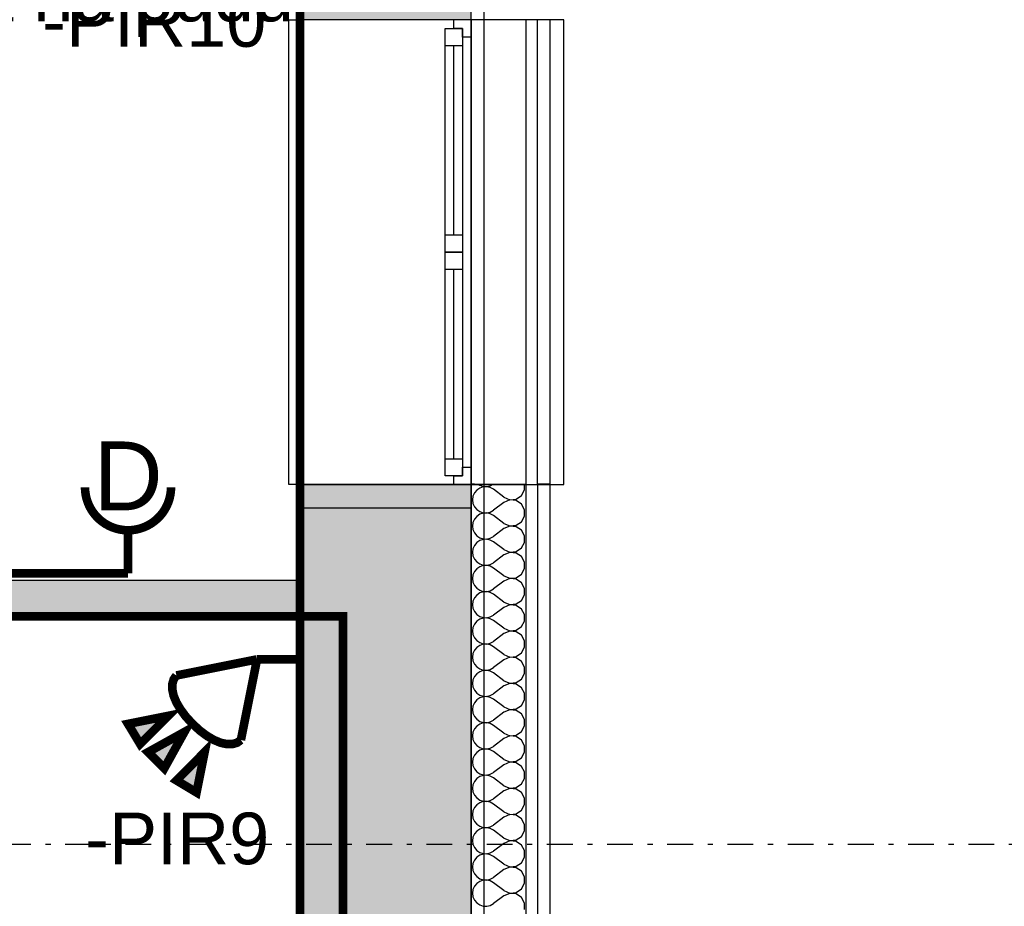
# Model space of a CAD drawing. Extents: x -12025 to 39812, y -28775 to 12.
# Tile 86 of 90: x 30685 to 33547, y -7217 to -4642. Entities that reach past the tile are written whole.
import ezdxf
from ezdxf.enums import TextEntityAlignment as Align

# ---------------------------------------------------------------- set-up
doc = ezdxf.new("R2010")
doc.units = 0
doc.header["$MEASUREMENT"] = 0
doc.linetypes.add('Telekomunikacni vodic', pattern=[9.25, 3, -0.75, 3, -0.75, 0.125, -0.75, 0.125, -0.75])
doc.linetypes.add('Čerchovaná S', pattern=[175, 75, -42.5, 15, -42.5])
for name, color, linetype in [('OÚ Dukovany internet + tv + data', 192, 'Continuous'), ('OÚ Dukovany nouzové osvětlení', 36, 'Continuous'), ('OÚ Dukovany půdorys kóty 1NP', 7, 'Continuous'), ('OÚ Dukovany půdorys podklad 1NP', 7, 'Continuous'), ('OÚ Dukovany zásuvky', 92, 'Continuous')]:
    doc.layers.add(name, color=color, linetype=linetype)
doc.styles.add('Arial', font='txt')

# ---------------------------------------------------------------- blocks, each defined once
blk = doc.blocks.new('Zásuvka (18)')
at = {"color": 0, "linetype": 'Continuous', "const_width": 25}
for points in [[(0, -125, -0.414214), (-125, 0)], [(125, 0, -0.414214), (0, -125)]]:
    blk.add_lwpolyline(points, format="xyb", dxfattribs=at)
blk.add_lwpolyline([(0, -250), (0, -125)], dxfattribs=at)
at = {"color": 0, "linetype": 'Continuous', "style": 'Arial'}
blk.add_text('D', height=200, dxfattribs=at).set_placement((0, -66.9), align=Align.CENTER)
blk = doc.blocks.new('PIR vějíř (10)')
at = {"color": 0, "linetype": 'Continuous', "const_width": 25}
for points in [[(0, 0), (-234.4, -46.9)], [(-46.9, -234.4), (0, 0)]]:
    blk.add_lwpolyline(points, dxfattribs=at)
at = {"color": 0, "linetype": 'Continuous', "const_width": 25, "flags": 128}
for points in [[(-187.5, -187.5), (-207.3, -165.8), (-223, -144.6), (-234.8, -124.2), (-242.5, -105.1), (-246.3, -87.4), (-246.2, -71.6), (-242.2, -58), (-234.4, -46.9), (-234.4, -46.9)], [(-46.9, -234.4), (-58, -242.2), (-71.6, -246.2), (-87.4, -246.3), (-105.1, -242.5), (-124.2, -234.8), (-144.6, -223), (-165.8, -207.3), (-187.5, -187.5), (-187.5, -187.5)]]:
    blk.add_lwpolyline(points, dxfattribs=at)
at = {"color": 0, "linetype": 'Continuous', "const_width": 25}
for points in [[(-257.8, -164.1), (-339.8, -246.1), (-375, -187.5)], [(-210.9, -210.9), (-316.4, -269.5), (-269.5, -316.4), (-210.9, -210.9)], [(-152.3, -269.5), (-234.4, -351.6), (-175.8, -386.7)]]:
    blk.add_lwpolyline(points, close=True, dxfattribs=at)
at = {"color": 0, "linetype": 'Continuous'}
for points in [[(-257.8, -164.1), (-339.8, -246.1), (-375, -187.5)], [(-210.9, -210.9), (-316.4, -269.5), (-210.9, -210.9), (-269.5, -316.4)], [(-152.3, -269.5), (-234.4, -351.6), (-175.8, -386.7)]]:
    blk.add_solid(points, dxfattribs=at)
at = {"color": 0, "linetype": 'Continuous', "style": 'Arial'}
blk.add_text('-PIR9', height=150, dxfattribs=at).set_placement((-500, -595.3))
blk = doc.blocks.new('PIR vějíř (11)')
at = {"color": 0, "linetype": 'Continuous', "const_width": 25}
for points in [[(0, 0), (-234.4, -46.9)], [(-46.9, -234.4), (0, 0)]]:
    blk.add_lwpolyline(points, dxfattribs=at)
at = {"color": 0, "linetype": 'Continuous', "const_width": 25, "flags": 128}
for points in [[(-187.5, -187.5), (-207.3, -165.8), (-223, -144.6), (-234.8, -124.2), (-242.5, -105.1), (-246.3, -87.4), (-246.2, -71.6), (-242.2, -58), (-234.4, -46.9), (-234.4, -46.9)], [(-46.9, -234.4), (-58, -242.2), (-71.6, -246.2), (-87.4, -246.3), (-105.1, -242.5), (-124.2, -234.8), (-144.6, -223), (-165.8, -207.3), (-187.5, -187.5), (-187.5, -187.5)]]:
    blk.add_lwpolyline(points, dxfattribs=at)
at = {"color": 0, "linetype": 'Continuous', "const_width": 25}
for points in [[(-257.8, -164.1), (-339.8, -246.1), (-375, -187.5)], [(-210.9, -210.9), (-316.4, -269.5), (-269.5, -316.4), (-210.9, -210.9)], [(-152.3, -269.5), (-234.4, -351.6), (-175.8, -386.7)]]:
    blk.add_lwpolyline(points, close=True, dxfattribs=at)
at = {"color": 0, "linetype": 'Continuous'}
for points in [[(-257.8, -164.1), (-339.8, -246.1), (-375, -187.5)], [(-210.9, -210.9), (-316.4, -269.5), (-210.9, -210.9), (-269.5, -316.4)], [(-152.3, -269.5), (-234.4, -351.6), (-175.8, -386.7)]]:
    blk.add_solid(points, dxfattribs=at)
at = {"color": 0, "linetype": 'Continuous', "style": 'Arial'}
blk.add_text('-PIR10', height=150, dxfattribs=at).set_placement((-625, -595.3))

msp = doc.modelspace()

# ---------------------------------------------------------------- linework, layer by layer
at = {"layer": 'OÚ Dukovany internet + tv + data', "linetype": 'Telekomunikacni vodic', "ltscale": 100, "const_width": 25}
for points in [[(31375, -6500), (31500, -6500), (31500, -4125), (31375, -4125)], [(31375, -6500), (31500, -6500), (31500, -10500), (31375, -10500)]]:
    msp.add_lwpolyline(points, dxfattribs=at)
at = {"layer": 'OÚ Dukovany nouzové osvětlení', "linetype": 'Continuous', "const_width": 25}
msp.add_lwpolyline([(31462.5, -11250), (31500, -11250), (31500, -6375), (27875, -6375), (27875, -6212.5), (27875, -6375), (27500, -6375), (27500, -5250), (26500, -5250), (26500, -3750), (27250, -3750)], dxfattribs=at)
at = {"layer": 'OÚ Dukovany půdorys podklad 1NP', "color": 8, "linetype": 'Continuous'}
for p, q in [((31997.2, -10380.5), (31997.2, -3380.7)), ((32034.5, -3380.7), (32034.5, -10380.5))]:
    msp.add_line(p, q, dxfattribs=at)
at = {"layer": 'OÚ Dukovany půdorys podklad 1NP', "color": 1, "linetype": 'Continuous'}
for p, q in [((31497.2, -4560.7), (31497.2, -4642.1)), ((31997.2, -4642.1), (31997.2, -4560.7)), ((31467.2, -5992.1), (31467.2, -4642.1)), ((31467.2, -4642.1), (31497.2, -4642.1)), ((31997.2, -4642.1), (31497.2, -4642.1)), ((31497.2, -5992.1), (31497.2, -4642.1)), ((31947.2, -4642.1), (31497.2, -4642.1)), ((31947.2, -4667.1), (31947.2, -4642.1)), ((31997.2, -4642.1), (31947.2, -4642.1)), ((31997.2, -4642.1), (31947.2, -4642.1)), ((32267.2, -4642.1), (31997.2, -4642.1)), ((31997.2, -5992.1), (31997.2, -4642.1)), ((31997.2, -4642.1), (31997.2, -4692.1)), ((31997.4, -5991.1), (31997.5, -4641.1)), ((32157.4, -5991.1), (32157.5, -4641.1)), ((32190.2, -5991.1), (32190.2, -4641.1)), ((32226.8, -5991.1), (32226.8, -4641.1)), ((32267.2, -5992.1), (32267.2, -4642.1)), ((31922.2, -4717.1), (31922.2, -4667.1)), ((31922.2, -4667.1), (31972.2, -4667.1)), ((31972.2, -4667.1), (31947.2, -4667.1)), ((31972.2, -4692.1), (31972.2, -4667.1)), ((31972.2, -4667.1), (31972.2, -4717.1)), ((31997.2, -4692.1), (31972.2, -4692.1)), ((31997.2, -4692.1), (31997.2, -5317.1)), ((31922.2, -5267.1), (31922.2, -4717.1)), ((31972.2, -4717.1), (31922.2, -4717.1)), ((31922.2, -5267.1), (31922.2, -4717.1)), ((31947.2, -5267.1), (31947.2, -4717.1)), ((31972.2, -4717.1), (31972.2, -5267.1)), ((31922.2, -5317.1), (31922.2, -5267.1)), ((31922.2, -5267.1), (31972.2, -5267.1)), ((31972.2, -5267.1), (31972.2, -5317.1)), ((31922.2, -5367.1), (31922.2, -5317.1)), ((31922.2, -5317.1), (31972.2, -5317.1)), ((31972.2, -5317.1), (31922.2, -5317.1)), ((31972.2, -5317.1), (31972.2, -5367.1)), ((31997.2, -5317.1), (31997.2, -5942.1)), ((31922.2, -5917.1), (31922.2, -5367.1)), ((31972.2, -5367.1), (31922.2, -5367.1)), ((31922.2, -5917.1), (31922.2, -5367.1)), ((31947.2, -5917.1), (31947.2, -5367.1)), ((31972.2, -5367.1), (31972.2, -5917.1)), ((31922.2, -5967.1), (31922.2, -5917.1)), ((31922.2, -5917.1), (31972.2, -5917.1)), ((31972.2, -5917.1), (31972.2, -5967.1)), ((31972.2, -5967.1), (31972.2, -5942.1)), ((31972.2, -5942.1), (31997.2, -5942.1)), ((31997.2, -5942.1), (31997.2, -5992.1)), ((31972.2, -5967.1), (31922.2, -5967.1)), ((31947.2, -5992.1), (31947.2, -5967.1)), ((31947.2, -5967.1), (31972.2, -5967.1)), ((31497.2, -5992.1), (31467.2, -5992.1)), ((31497.2, -5992.1), (31497.2, -6060.7)), ((31497.2, -5992.1), (31997.2, -5992.1)), ((31947.2, -5992.1), (31497.2, -5992.1)), ((31997.2, -5992.1), (31947.2, -5992.1)), ((31997.2, -5992.1), (31947.2, -5992.1)), ((31997.2, -6060.7), (31997.2, -5992.1)), ((31997.2, -5992.1), (32267.2, -5992.1)), ((32007.4, -5991.1), (31997.4, -5991.1)), ((31997.4, -5991.1), (31997.4, -7461.7)), ((32007.4, -5991.1), (31997.4, -5991.1)), ((32007.4, -5991.1), (32157.4, -5991.1)), ((32007.4, -5991.1), (32157.4, -5991.1)), ((32157.4, -7461.7), (32157.4, -5991.1)), ((32226.8, -5991.1), (32190.2, -5991.1)), ((32190.2, -5991.1), (32190.2, -7461.7)), ((32226.8, -5991.1), (32190.2, -5991.1)), ((32226.8, -7461.7), (32226.8, -5991.1))]:
    msp.add_line(p, q, dxfattribs=at)
at = {"layer": 'OÚ Dukovany půdorys podklad 1NP', "color": 21, "linetype": 'Continuous'}
for p, q in [((32013.6, -6008.4), (32006.9, -6016.5)), ((32022.3, -6002.4), (32013.6, -6008.4)), ((32017.5, -5991.1), (32022.3, -5994.4)), ((32022.3, -5994.4), (32032.2, -5997.7)), ((32032.2, -5999.1), (32022.3, -6002.4)), ((32032.2, -5997.7), (32042.7, -5998.2)), ((32042.7, -5998.5), (32032.2, -5999.1)), ((32042.7, -5998.2), (32053, -5995.9)), ((32053, -6000.9), (32042.7, -5998.5)), ((32053, -5995.9), (32061.6, -5991.1)), ((32062.2, -6006), (32053, -6000.9)), ((32092.7, -6028.9), (32062.2, -6006)), ((32143.7, -6024), (32152.5, -6007.7)), ((32152.5, -6007.7), (32152.5, -5991.1)), ((32002.7, -6026.1), (32001.2, -6036.5)), ((32001.2, -6036.5), (32002.7, -6046.9)), ((32006.9, -6016.5), (32002.7, -6026.1)), ((32092.7, -6028.9), (32109.8, -6036.1)), ((32109.8, -6036.9), (32092.7, -6044.1)), ((32109.8, -6036.1), (32128.2, -6034.3)), ((32128.2, -6038.7), (32109.8, -6036.9)), ((32128.2, -6034.3), (32143.7, -6024)), ((32143.7, -6049), (32128.2, -6038.7)), ((32002.7, -6046.9), (32006.9, -6056.5)), ((32006.9, -6056.5), (32013.6, -6064.6)), ((32013.6, -6064.6), (32022.3, -6070.6)), ((32053, -6072.1), (32062.2, -6067)), ((32092.7, -6044.1), (32062.2, -6067)), ((32152.5, -6065.3), (32143.7, -6049)), ((32152.5, -6083.9), (32152.5, -6065.3)), ((32006.9, -6092.7), (32002.7, -6102.3)), ((32013.6, -6084.6), (32006.9, -6092.7)), ((32022.3, -6078.6), (32013.6, -6084.6)), ((32022.3, -6070.6), (32032.2, -6073.9)), ((32032.2, -6075.2), (32022.3, -6078.6)), ((32032.2, -6073.9), (32042.7, -6074.4)), ((32042.7, -6074.7), (32032.2, -6075.2)), ((32042.7, -6074.4), (32053, -6072.1)), ((32053, -6077.1), (32042.7, -6074.7)), ((32062.2, -6082.2), (32053, -6077.1)), ((32092.7, -6105.1), (32062.2, -6082.2)), ((32143.7, -6100.2), (32152.5, -6083.9)), ((32002.7, -6102.3), (32001.2, -6112.7)), ((32001.2, -6112.7), (32002.7, -6123.1)), ((32002.7, -6123.1), (32006.9, -6132.7)), ((32092.7, -6120.3), (32062.2, -6143.2)), ((32092.7, -6105.1), (32109.8, -6112.2)), ((32109.8, -6113.1), (32092.7, -6120.3)), ((32109.8, -6112.2), (32128.2, -6110.5)), ((32128.2, -6114.9), (32109.8, -6113.1)), ((32128.2, -6110.5), (32143.7, -6100.2)), ((32143.7, -6125.1), (32128.2, -6114.9)), ((32006.9, -6132.7), (32013.6, -6140.8)), ((32013.6, -6140.8), (32022.3, -6146.8)), ((32022.3, -6146.8), (32032.2, -6150.1)), ((32032.2, -6151.4), (32022.3, -6154.8)), ((32032.2, -6150.1), (32042.7, -6150.6)), ((32042.7, -6150.9), (32032.2, -6151.4)), ((32042.7, -6150.6), (32053, -6148.2)), ((32053, -6153.3), (32042.7, -6150.9)), ((32053, -6148.2), (32062.2, -6143.2)), ((32062.2, -6158.4), (32053, -6153.3)), ((32152.5, -6141.5), (32143.7, -6125.1)), ((32152.5, -6160.1), (32152.5, -6141.5)), ((32002.7, -6178.5), (32001.2, -6188.9)), ((32006.9, -6168.8), (32002.7, -6178.5)), ((32013.6, -6160.7), (32006.9, -6168.8)), ((32022.3, -6154.8), (32013.6, -6160.7)), ((32092.7, -6181.3), (32062.2, -6158.4)), ((32092.7, -6181.3), (32109.8, -6188.4)), ((32128.2, -6186.7), (32143.7, -6176.4)), ((32143.7, -6176.4), (32152.5, -6160.1)), ((32001.2, -6188.9), (32002.7, -6199.3)), ((32002.7, -6199.3), (32006.9, -6208.9)), ((32006.9, -6208.9), (32013.6, -6217)), ((32092.7, -6196.5), (32062.2, -6219.3)), ((32109.8, -6189.3), (32092.7, -6196.5)), ((32109.8, -6188.4), (32128.2, -6186.7)), ((32128.2, -6191.1), (32109.8, -6189.3)), ((32143.7, -6201.3), (32128.2, -6191.1)), ((32152.5, -6217.7), (32143.7, -6201.3)), ((32013.6, -6236.9), (32006.9, -6245)), ((32013.6, -6217), (32022.3, -6222.9)), ((32022.3, -6231), (32013.6, -6236.9)), ((32022.3, -6222.9), (32032.2, -6226.3)), ((32032.2, -6227.6), (32022.3, -6231)), ((32032.2, -6226.3), (32042.7, -6226.8)), ((32042.7, -6227.1), (32032.2, -6227.6)), ((32042.7, -6226.8), (32053, -6224.4)), ((32053, -6229.5), (32042.7, -6227.1)), ((32053, -6224.4), (32062.2, -6219.3)), ((32062.2, -6234.6), (32053, -6229.5)), ((32092.7, -6257.4), (32062.2, -6234.6)), ((32143.7, -6252.6), (32152.5, -6236.2)), ((32152.5, -6236.2), (32152.5, -6217.7)), ((32002.7, -6254.7), (32001.2, -6265.1)), ((32001.2, -6265.1), (32002.7, -6275.5)), ((32006.9, -6245), (32002.7, -6254.7)), ((32092.7, -6257.4), (32109.8, -6264.6)), ((32109.8, -6265.5), (32092.7, -6272.7)), ((32109.8, -6264.6), (32128.2, -6262.9)), ((32128.2, -6267.3), (32109.8, -6265.5)), ((32128.2, -6262.9), (32143.7, -6252.6)), ((32143.7, -6277.5), (32128.2, -6267.3)), ((32002.7, -6275.5), (32006.9, -6285.1)), ((32006.9, -6285.1), (32013.6, -6293.2)), ((32013.6, -6293.2), (32022.3, -6299.1)), ((32053, -6300.6), (32062.2, -6295.5)), ((32092.7, -6272.7), (32062.2, -6295.5)), ((32152.5, -6293.9), (32143.7, -6277.5)), ((32152.5, -6312.4), (32152.5, -6293.9)), ((32006.9, -6321.2), (32002.7, -6330.8)), ((32013.6, -6313.1), (32006.9, -6321.2)), ((32022.3, -6307.2), (32013.6, -6313.1)), ((32022.3, -6299.1), (32032.2, -6302.5)), ((32032.2, -6303.8), (32022.3, -6307.2)), ((32032.2, -6302.5), (32042.7, -6303)), ((32042.7, -6303.3), (32032.2, -6303.8)), ((32042.7, -6303), (32053, -6300.6)), ((32053, -6305.7), (32042.7, -6303.3)), ((32062.2, -6310.8), (32053, -6305.7)), ((32092.7, -6333.6), (32062.2, -6310.8)), ((32143.7, -6328.8), (32152.5, -6312.4)), ((32002.7, -6330.8), (32001.2, -6341.3)), ((32001.2, -6341.3), (32002.7, -6351.7)), ((32002.7, -6351.7), (32006.9, -6361.3)), ((32092.7, -6348.9), (32062.2, -6371.7)), ((32092.7, -6333.6), (32109.8, -6340.8)), ((32109.8, -6341.7), (32092.7, -6348.9)), ((32109.8, -6340.8), (32128.2, -6339.1)), ((32128.2, -6343.4), (32109.8, -6341.7)), ((32128.2, -6339.1), (32143.7, -6328.8)), ((32143.7, -6353.7), (32128.2, -6343.4)), ((32152.5, -6370.1), (32143.7, -6353.7)), ((32006.9, -6361.3), (32013.6, -6369.4)), ((32013.6, -6369.4), (32022.3, -6375.3)), ((32022.3, -6375.3), (32032.2, -6378.7)), ((32032.2, -6380), (32022.3, -6383.4)), ((32032.2, -6378.7), (32042.7, -6379.2)), ((32042.7, -6379.5), (32032.2, -6380)), ((32042.7, -6379.2), (32053, -6376.8)), ((32053, -6381.9), (32042.7, -6379.5)), ((32053, -6376.8), (32062.2, -6371.7)), ((32062.2, -6387), (32053, -6381.9)), ((32152.5, -6388.6), (32152.5, -6370.1)), ((32002.7, -6407), (32001.2, -6417.4)), ((32006.9, -6397.4), (32002.7, -6407)), ((32013.6, -6389.3), (32006.9, -6397.4)), ((32022.3, -6383.4), (32013.6, -6389.3)), ((32092.6, -6409.8), (32062.2, -6387)), ((32092.6, -6409.8), (32109.8, -6417)), ((32128.2, -6415.3), (32143.7, -6405)), ((32143.7, -6405), (32152.5, -6388.6)), ((32001.2, -6417.4), (32002.7, -6427.9)), ((32002.7, -6427.9), (32006.9, -6437.5)), ((32006.9, -6437.5), (32013.6, -6445.6)), ((32092.6, -6425.1), (32062.2, -6447.9)), ((32109.8, -6417.9), (32092.6, -6425.1)), ((32109.8, -6417), (32128.2, -6415.3)), ((32128.2, -6419.6), (32109.8, -6417.9)), ((32143.7, -6429.9), (32128.2, -6419.6)), ((32152.5, -6446.3), (32143.7, -6429.9)), ((32013.6, -6465.5), (32006.9, -6473.6)), ((32013.6, -6445.6), (32022.3, -6451.5)), ((32022.3, -6459.6), (32013.6, -6465.5)), ((32022.3, -6451.5), (32032.2, -6454.9)), ((32032.2, -6456.2), (32022.3, -6459.6)), ((32032.2, -6454.9), (32042.7, -6455.4)), ((32042.7, -6455.7), (32032.2, -6456.2)), ((32042.7, -6455.4), (32053, -6453)), ((32053, -6458.1), (32042.7, -6455.7)), ((32053, -6453), (32062.2, -6447.9)), ((32062.2, -6463.2), (32053, -6458.1)), ((32092.6, -6486), (32062.2, -6463.2)), ((32143.7, -6481.2), (32152.5, -6464.8)), ((32152.5, -6464.8), (32152.5, -6446.3)), ((32002.7, -6483.2), (32001.2, -6493.6)), ((32001.2, -6493.6), (32002.7, -6504)), ((32006.9, -6473.6), (32002.7, -6483.2)), ((32092.6, -6486), (32109.8, -6493.2)), ((32109.8, -6494.1), (32092.6, -6501.3)), ((32109.8, -6493.2), (32128.2, -6491.4)), ((32128.2, -6495.8), (32109.8, -6494.1)), ((32128.2, -6491.4), (32143.7, -6481.2)), ((32143.7, -6506.1), (32128.2, -6495.8)), ((32002.7, -6504), (32006.9, -6513.7)), ((32006.9, -6513.7), (32013.6, -6521.8)), ((32013.6, -6521.8), (32022.3, -6527.7)), ((32053, -6529.2), (32062.2, -6524.1)), ((32092.6, -6501.3), (32062.2, -6524.1)), ((32152.5, -6522.5), (32143.7, -6506.1)), ((32152.5, -6541), (32152.5, -6522.5)), ((32006.9, -6549.8), (32002.7, -6559.4)), ((32013.6, -6541.7), (32006.9, -6549.8)), ((32022.3, -6535.8), (32013.6, -6541.7)), ((32022.3, -6527.7), (32032.2, -6531.1)), ((32032.2, -6532.4), (32022.3, -6535.8)), ((32032.2, -6531.1), (32042.7, -6531.6)), ((32042.7, -6531.9), (32032.2, -6532.4)), ((32042.7, -6531.6), (32053, -6529.2)), ((32053, -6534.3), (32042.7, -6531.9)), ((32062.2, -6539.3), (32053, -6534.3)), ((32092.6, -6562.2), (32062.2, -6539.3)), ((32143.7, -6557.4), (32152.5, -6541)), ((32002.7, -6559.4), (32001.2, -6569.8)), ((32001.2, -6569.8), (32002.7, -6580.2)), ((32002.7, -6580.2), (32006.9, -6589.9)), ((32092.6, -6577.4), (32062.2, -6600.3)), ((32092.6, -6562.2), (32109.8, -6569.4)), ((32109.8, -6570.3), (32092.6, -6577.4)), ((32109.8, -6569.4), (32128.2, -6567.6)), ((32128.2, -6572), (32109.8, -6570.3)), ((32128.2, -6567.6), (32143.7, -6557.4)), ((32143.7, -6582.3), (32128.2, -6572)), ((32152.5, -6598.6), (32143.7, -6582.3)), ((32006.9, -6589.9), (32013.6, -6597.9)), ((32013.6, -6597.9), (32022.3, -6603.9)), ((32022.3, -6603.9), (32032.2, -6607.3)), ((32032.2, -6608.6), (32022.3, -6611.9)), ((32032.2, -6607.3), (32042.7, -6607.8)), ((32042.7, -6608.1), (32032.2, -6608.6)), ((32042.7, -6607.8), (32053, -6605.4)), ((32053, -6610.5), (32042.7, -6608.1)), ((32053, -6605.4), (32062.2, -6600.3)), ((32062.2, -6615.5), (32053, -6610.5)), ((32152.5, -6617.2), (32152.5, -6598.6)), ((32002.7, -6635.6), (32001.2, -6646)), ((32006.9, -6626), (32002.7, -6635.6)), ((32013.6, -6617.9), (32006.9, -6626)), ((32022.3, -6611.9), (32013.6, -6617.9)), ((32092.6, -6638.4), (32062.2, -6615.5)), ((32092.6, -6638.4), (32109.8, -6645.6)), ((32128.2, -6643.8), (32143.7, -6633.6)), ((32143.7, -6633.6), (32152.5, -6617.2)), ((32001.2, -6646), (32002.7, -6656.4)), ((32002.7, -6656.4), (32006.9, -6666)), ((32006.9, -6666), (32013.6, -6674.1)), ((32092.6, -6653.6), (32062.2, -6676.5)), ((32109.8, -6646.5), (32092.6, -6653.6)), ((32109.8, -6645.6), (32128.2, -6643.8)), ((32128.2, -6648.2), (32109.8, -6646.5)), ((32143.7, -6658.5), (32128.2, -6648.2)), ((32152.4, -6674.8), (32143.7, -6658.5)), ((32013.6, -6694.1), (32006.9, -6702.2)), ((32013.6, -6674.1), (32022.3, -6680.1)), ((32022.3, -6688.1), (32013.6, -6694.1)), ((32022.3, -6680.1), (32032.2, -6683.4)), ((32032.2, -6684.8), (32022.3, -6688.1)), ((32032.2, -6683.4), (32042.7, -6684)), ((32042.7, -6684.3), (32032.2, -6684.8)), ((32042.7, -6684), (32053, -6681.6)), ((32053, -6686.6), (32042.7, -6684.3)), ((32053, -6681.6), (32062.2, -6676.5)), ((32062.2, -6691.7), (32053, -6686.6)), ((32092.6, -6714.6), (32062.2, -6691.7)), ((32143.7, -6709.7), (32152.4, -6693.4)), ((32152.4, -6693.4), (32152.4, -6674.8)), ((32002.7, -6711.8), (32001.2, -6722.2)), ((32001.2, -6722.2), (32002.7, -6732.6)), ((32006.9, -6702.2), (32002.7, -6711.8)), ((32092.6, -6714.6), (32109.8, -6721.8)), ((32109.8, -6722.6), (32092.6, -6729.8)), ((32109.8, -6721.8), (32128.2, -6720)), ((32128.2, -6724.4), (32109.8, -6722.6)), ((32128.2, -6720), (32143.7, -6709.7)), ((32143.7, -6734.7), (32128.2, -6724.4)), ((32002.7, -6732.6), (32006.9, -6742.2)), ((32006.9, -6742.2), (32013.6, -6750.3)), ((32013.6, -6750.3), (32022.3, -6756.3)), ((32053, -6757.8), (32062.2, -6752.7)), ((32092.6, -6729.8), (32062.2, -6752.7)), ((32152.4, -6751), (32143.7, -6734.7)), ((32152.4, -6769.6), (32152.4, -6751)), ((32006.9, -6778.4), (32002.7, -6788)), ((32013.6, -6770.3), (32006.9, -6778.4)), ((32022.3, -6764.3), (32013.6, -6770.3)), ((32022.3, -6756.3), (32032.2, -6759.6)), ((32032.2, -6761), (32022.3, -6764.3)), ((32032.2, -6759.6), (32042.7, -6760.1)), ((32042.7, -6760.5), (32032.2, -6761)), ((32042.7, -6760.1), (32053, -6757.8)), ((32053, -6762.8), (32042.7, -6760.5)), ((32062.2, -6767.9), (32053, -6762.8)), ((32092.6, -6790.8), (32062.2, -6767.9)), ((32143.7, -6785.9), (32152.4, -6769.6)), ((32002.7, -6788), (32001.2, -6798.4)), ((32001.2, -6798.4), (32002.7, -6808.8)), ((32002.7, -6808.8), (32006.9, -6818.4)), ((32092.6, -6806), (32062.2, -6828.9)), ((32092.6, -6790.8), (32109.8, -6798)), ((32109.8, -6798.8), (32092.6, -6806)), ((32109.8, -6798), (32128.2, -6796.2)), ((32128.2, -6800.6), (32109.8, -6798.8)), ((32128.2, -6796.2), (32143.7, -6785.9)), ((32143.7, -6810.9), (32128.2, -6800.6)), ((32152.4, -6827.2), (32143.7, -6810.9)), ((32006.9, -6818.4), (32013.6, -6826.5)), ((32013.6, -6826.5), (32022.3, -6832.5)), ((32022.3, -6832.5), (32032.2, -6835.8)), ((32032.2, -6837.2), (32022.3, -6840.5)), ((32032.2, -6835.8), (32042.7, -6836.3)), ((32042.7, -6836.6), (32032.2, -6837.2)), ((32042.7, -6836.3), (32053, -6834)), ((32053, -6839), (32042.7, -6836.6)), ((32053, -6834), (32062.2, -6828.9)), ((32062.2, -6844.1), (32053, -6839)), ((32152.4, -6845.8), (32152.4, -6827.2)), ((32002.7, -6864.2), (32001.2, -6874.6)), ((32006.9, -6854.6), (32002.7, -6864.2)), ((32013.6, -6846.5), (32006.9, -6854.6)), ((32022.3, -6840.5), (32013.6, -6846.5)), ((32092.6, -6867), (32062.2, -6844.1)), ((32092.6, -6867), (32109.7, -6874.2)), ((32128.2, -6872.4), (32143.7, -6862.1)), ((32143.7, -6862.1), (32152.4, -6845.8)), ((32001.2, -6874.6), (32002.7, -6885)), ((32002.7, -6885), (32006.9, -6894.6)), ((32006.9, -6894.6), (32013.6, -6902.7)), ((32092.6, -6882.2), (32062.2, -6905.1)), ((32109.7, -6875), (32092.6, -6882.2)), ((32109.7, -6874.2), (32128.2, -6872.4)), ((32128.2, -6876.8), (32109.7, -6875)), ((32143.7, -6887), (32128.2, -6876.8)), ((32152.4, -6903.4), (32143.7, -6887)), ((32013.6, -6922.7), (32006.9, -6930.7)), ((32013.6, -6902.7), (32022.3, -6908.7)), ((32022.3, -6916.7), (32013.6, -6922.7)), ((32022.3, -6908.7), (32032.2, -6912)), ((32032.2, -6913.3), (32022.3, -6916.7)), ((32032.2, -6912), (32042.7, -6912.5)), ((32042.7, -6912.8), (32032.2, -6913.3)), ((32042.7, -6912.5), (32053, -6910.1)), ((32053, -6915.2), (32042.7, -6912.8)), ((32053, -6910.1), (32062.2, -6905.1)), ((32062.2, -6920.3), (32053, -6915.2)), ((32092.6, -6943.2), (32062.2, -6920.3)), ((32143.7, -6938.3), (32152.4, -6922)), ((32152.4, -6922), (32152.4, -6903.4)), ((32002.7, -6940.4), (32001.2, -6950.8)), ((32001.2, -6950.8), (32002.7, -6961.2)), ((32006.9, -6930.7), (32002.7, -6940.4)), ((32092.6, -6943.2), (32109.7, -6950.3)), ((32109.7, -6951.2), (32092.6, -6958.4)), ((32109.7, -6950.3), (32128.2, -6948.6)), ((32128.2, -6953), (32109.7, -6951.2)), ((32128.2, -6948.6), (32143.7, -6938.3)), ((32143.7, -6963.2), (32128.2, -6953)), ((32002.7, -6961.2), (32006.9, -6970.8)), ((32006.9, -6970.8), (32013.6, -6978.9)), ((32013.6, -6978.9), (32022.3, -6984.8)), ((32053, -6986.3), (32062.2, -6981.3)), ((32092.6, -6958.4), (32062.2, -6981.3)), ((32152.4, -6979.6), (32143.7, -6963.2)), ((32152.4, -6998.2), (32152.4, -6979.6)), ((32006.9, -7006.9), (32002.7, -7016.6)), ((32013.6, -6998.8), (32006.9, -7006.9)), ((32022.3, -6992.9), (32013.6, -6998.8)), ((32022.3, -6984.8), (32032.2, -6988.2)), ((32032.2, -6989.5), (32022.3, -6992.9)), ((32032.2, -6988.2), (32042.7, -6988.7)), ((32042.7, -6989), (32032.2, -6989.5)), ((32042.7, -6988.7), (32053, -6986.3)), ((32053, -6991.4), (32042.7, -6989)), ((32062.2, -6996.5), (32053, -6991.4)), ((32092.6, -7019.3), (32062.2, -6996.5)), ((32143.7, -7014.5), (32152.4, -6998.2)), ((32002.7, -7016.6), (32001.2, -7027)), ((32001.2, -7027), (32002.7, -7037.4)), ((32002.7, -7037.4), (32006.9, -7047)), ((32092.6, -7034.6), (32062.2, -7057.4)), ((32092.6, -7019.3), (32109.7, -7026.5)), ((32109.7, -7027.4), (32092.6, -7034.6)), ((32109.7, -7026.5), (32128.2, -7024.8)), ((32128.2, -7029.2), (32109.7, -7027.4)), ((32128.2, -7024.8), (32143.7, -7014.5)), ((32143.7, -7039.4), (32128.2, -7029.2)), ((32152.4, -7055.8), (32143.7, -7039.4)), ((32006.9, -7047), (32013.6, -7055.1)), ((32013.6, -7055.1), (32022.3, -7061)), ((32022.3, -7069.1), (32013.6, -7075)), ((32022.3, -7061), (32032.2, -7064.4)), ((32032.2, -7065.7), (32022.3, -7069.1)), ((32032.2, -7064.4), (32042.7, -7064.9)), ((32042.7, -7065.2), (32032.2, -7065.7)), ((32042.7, -7064.9), (32053, -7062.5)), ((32053, -7067.6), (32042.7, -7065.2)), ((32053, -7062.5), (32062.2, -7057.4)), ((32062.2, -7072.7), (32053, -7067.6)), ((32152.4, -7074.3), (32152.4, -7055.8)), ((32002.7, -7092.7), (32001.2, -7103.2)), ((32006.9, -7083.1), (32002.7, -7092.7)), ((32013.6, -7075), (32006.9, -7083.1)), ((32092.6, -7095.5), (32062.2, -7072.7)), ((32092.6, -7095.5), (32109.7, -7102.7)), ((32128.2, -7101), (32143.7, -7090.7)), ((32143.7, -7090.7), (32152.4, -7074.3)), ((32001.2, -7103.2), (32002.7, -7113.6)), ((32002.7, -7113.6), (32006.9, -7123.2)), ((32006.9, -7123.2), (32013.6, -7131.3)), ((32092.6, -7110.8), (32062.2, -7133.6)), ((32109.7, -7103.6), (32092.6, -7110.8)), ((32109.7, -7102.7), (32128.2, -7101)), ((32128.2, -7105.3), (32109.7, -7103.6)), ((32143.7, -7115.6), (32128.2, -7105.3)), ((32152.4, -7132), (32143.7, -7115.6)), ((32013.6, -7151.2), (32006.9, -7159.3)), ((32013.6, -7131.3), (32022.3, -7137.2)), ((32022.3, -7145.3), (32013.6, -7151.2)), ((32022.3, -7137.2), (32032.2, -7140.6)), ((32032.2, -7141.9), (32022.3, -7145.3)), ((32032.2, -7140.6), (32042.7, -7141.1)), ((32042.7, -7141.4), (32032.2, -7141.9)), ((32042.7, -7141.1), (32053, -7138.7)), ((32053, -7143.8), (32042.7, -7141.4)), ((32053, -7138.7), (32062.2, -7133.6)), ((32062.2, -7148.9), (32053, -7143.8)), ((32092.6, -7171.7), (32062.2, -7148.9)), ((32143.7, -7166.9), (32152.4, -7150.5)), ((32152.4, -7150.5), (32152.4, -7132)), ((32002.7, -7168.9), (32001.2, -7179.3)), ((32001.2, -7179.3), (32002.7, -7189.8)), ((32006.9, -7159.3), (32002.7, -7168.9)), ((32092.6, -7171.7), (32109.7, -7178.9)), ((32109.7, -7179.8), (32092.6, -7187)), ((32109.7, -7178.9), (32128.2, -7177.2)), ((32128.2, -7181.5), (32109.7, -7179.8)), ((32128.2, -7177.2), (32143.7, -7166.9)), ((32143.7, -7191.8), (32128.2, -7181.5)), ((32002.7, -7189.8), (32006.9, -7199.4)), ((32006.9, -7199.4), (32013.6, -7207.5)), ((32013.6, -7207.5), (32022.3, -7213.4)), ((32053, -7214.9), (32062.2, -7209.8)), ((32092.6, -7187), (32062.2, -7209.8)), ((32152.4, -7208.2), (32143.7, -7191.8)), ((32152.4, -7226.7), (32152.4, -7208.2)), ((32022.3, -7213.4), (32032.2, -7216.8)), ((32032.2, -7216.8), (32042.7, -7217.3)), ((32042.7, -7217.3), (32053, -7214.9))]:
    msp.add_line(p, q, dxfattribs=at)
at = {"layer": 'OÚ Dukovany půdorys podklad 1NP', "color": 7, "linetype": 'Continuous'}
for p, q in [((31847.2, -6060.7), (31497.2, -6060.7)), ((31497.2, -6060.7), (31497.2, -6270.7)), ((31897.2, -6060.7), (31847.2, -6060.7)), ((31997.2, -6060.7), (31897.2, -6060.7)), ((31997.2, -7390.7), (31997.2, -6060.7)), ((31497.2, -6270.7), (28503, -6270.7)), ((28503, -6370.7), (31497.2, -6370.7)), ((31497.2, -6370.7), (31497.2, -7390.7))]:
    msp.add_line(p, q, dxfattribs=at)
at = {"layer": 'OÚ Dukovany půdorys podklad 1NP', "color": 154, "linetype": 'Čerchovaná S'}
msp.add_line((22767.7, -7036.8), (36604.7, -7036.8), dxfattribs=at)
at = {"layer": 'OÚ Dukovany půdorys podklad 1NP', "color": 9, "linetype": 'Continuous'}
for points in [[(31997.2, -4560.7), (31497.2, -4560.7), (31997.2, -4642.1), (31497.2, -4642.1)], [(31497.2, -6060.7), (31997.2, -6060.7), (31497.2, -5992.1), (31997.2, -5992.1)]]:
    msp.add_solid(points, dxfattribs=at)
at = {"layer": 'OÚ Dukovany půdorys podklad 1NP', "color": 254, "linetype": 'Continuous'}
for points in [[(31497.2, -7390.7), (31997.2, -7390.7), (31497.2, -6060.7), (31997.2, -6060.7)], [(28503, -6370.7), (31497.2, -6370.7), (28503, -6270.7), (31497.2, -6270.7)]]:
    msp.add_solid(points, dxfattribs=at)
at = {"layer": 'OÚ Dukovany zásuvky', "linetype": 'Continuous', "const_width": 25}
for points in [[(30875, -10125), (31625, -10125), (31625, -6375), (27500, -6375), (27500, -5250), (26500, -5250), (26500, -3750), (27250, -3750)], [(31000, -6250), (27500, -6250)]]:
    msp.add_lwpolyline(points, dxfattribs=at)

# ---------------------------------------------------------------- block references
at = {"layer": 'OÚ Dukovany internet + tv + data', "linetype": 'Continuous'}
for name, p in [('PIR vějíř (11)', (31375, -4125)), ('PIR vějíř (10)', (31375, -6500))]:
    msp.add_blockref(name, p, dxfattribs=at)
at = {"layer": 'OÚ Dukovany zásuvky', "linetype": 'Continuous'}
msp.add_blockref('Zásuvka (18)', (31000, -6000), dxfattribs=at)

# ---------------------------------------------------------------- texts
at = {"layer": 'OÚ Dukovany půdorys kóty 1NP', "color": 154, "linetype": 'Continuous', "style": 'Arial'}
msp.add_text('optika na půdu ', height=150, dxfattribs=at).set_placement((30823.9, -4646.5), align=Align.CENTER)

doc.saveas('drawing.dxf')
